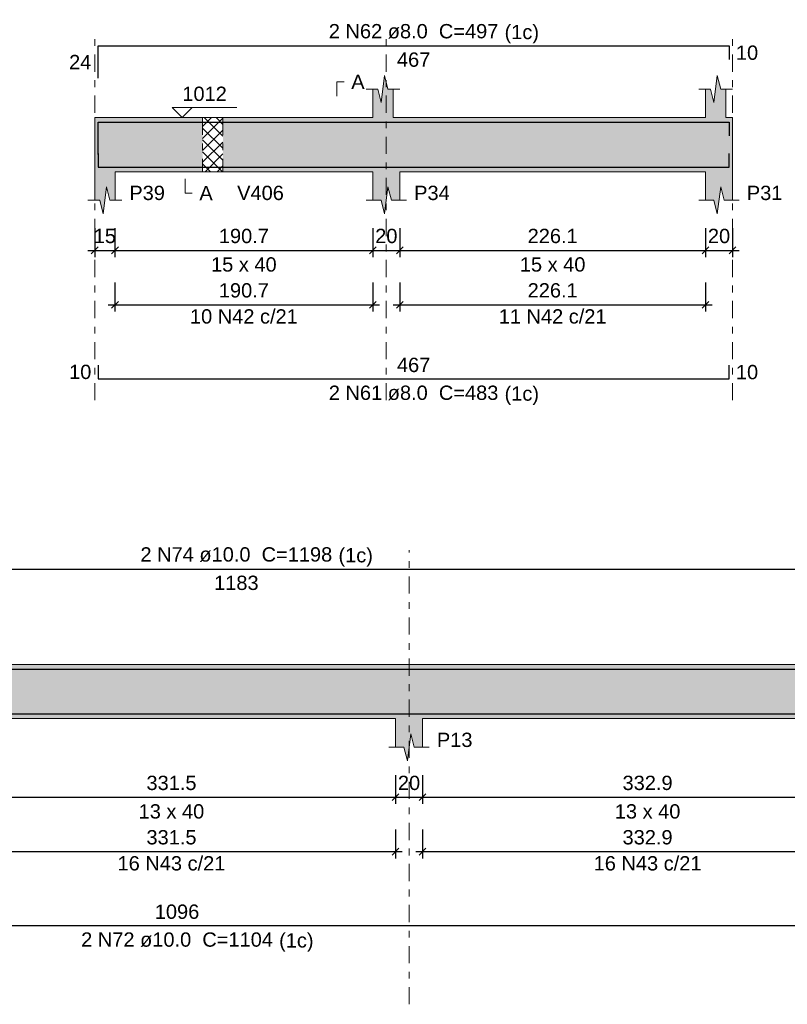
# Model space of a CAD drawing. Header units: millimetres. Extents: x 0 to 84.1, y 0 to 59.4.
# Tile 3 of 16: x 14.2 to 25.5, y 14.5 to 29.1. Entities that reach past the tile are written whole.
import ezdxf

# ---------------------------------------------------------------- set-up
doc = ezdxf.new("R2010")
doc.units = ezdxf.units.MM
doc.header["$MEASUREMENT"] = 0
doc.linetypes.add('DASHDOT', pattern=[2.54, 1.27, -0.635, 0, -0.635])
doc.linetypes.add('NULL', pattern=[0])
doc.layers.get('0').update_dxf_attribs({"lineweight": 18})
for name, color, linetype, lineweight in [('Descrição da armadura', 7, 'Continuous', 0), ('DT-Barras na forma', 2, 'Continuous', 30), ('DT-Barras rebatidas', 2, 'Continuous', 30), ('DT-Cotas', 9, 'Continuous', 5), ('DT-Forma', 5, 'Continuous', 5), ('DT-Hachura forma vigas', 254, 'Continuous', 5), ('DT-Hachura intersecção vigas', 9, 'Continuous', 5), ('DT-Pontilhado', 9, 'DASHDOT', 5), ('DT-Textos', 7, 'Continuous', 5), ('Textos armaduras', 7, 'Continuous', 0)]:
    doc.layers.add(name, color=color, linetype=linetype, lineweight=lineweight)
doc.styles.add('Arial', font='txt')
doc.dimstyles.new('UM_50.000000', dxfattribs={"dimtxt": 0.18, "dimasz": 0.1, "dimexe": 0.1, "dimexo": 0.2, "dimgap": 0, "dimtad": 1, "dimtih": 1, "dimtoh": 1, "dimdec": 1, "dimlfac": 50, "dimzin": 0, "dimdsep": 46, "dimtxsty": 'Standard', "dimcen": 0.09, "dimdle": 0.1, "dimadec": 1, "dimazin": 2, "dimtfac": 1, "dimtdec": 4, "dimtofl": 0, "dimtmove": 0, "dimatfit": 3, "dimfxl": 1, "dimtolj": 1, "dimarcsym": 0})

# ---------------------------------------------------------------- blocks, each defined once
blk = doc.blocks.new('_Oblique')
at = {"color": 0, "linetype": 'ByBlock', "lineweight": -2}
blk.add_line((-0.5, -0.5), (0.5, 0.5), dxfattribs=at)
blk = doc.blocks.new('*D98')
at = {"layer": 'Defpoints', "color": 0}
for p in [(15.298, 26.196), (15.598, 26.196), (15.598, 25.666)]:
    blk.add_point(p, dxfattribs=at)
at = {"layer": 'DT-Cotas', "color": 0, "lineweight": -2}
for p, q in [((15.298, 25.996), (15.298, 25.566)), ((15.598, 25.996), (15.598, 25.566)), ((15.198, 25.666), (15.698, 25.666))]:
    blk.add_line(p, q, dxfattribs=at)
at = {"layer": 'DT-Cotas', "color": 0, "lineweight": -2, "xscale": 0.1, "yscale": 0.1, "zscale": 0.1, "rotation": 180}
blk.add_blockref('_Oblique', (15.298, 25.666), dxfattribs=at)
at = {"layer": 'DT-Cotas', "color": 0, "lineweight": -2, "xscale": 0.1, "yscale": 0.1, "zscale": 0.1}
blk.add_blockref('_Oblique', (15.598, 25.666), dxfattribs=at)
at = {"layer": 'DT-Cotas', "color": 7, "insert": (15.448, 25.878), "char_height": 0.2118, "attachment_point": 5, "rotation": 0.0057, "style": 'Arial'}
blk.add_mtext('\\A1;15', dxfattribs=at)
blk = doc.blocks.new('*D99')
at = {"layer": 'Defpoints', "color": 0}
for p in [(15.598, 26.196), (19.412, 26.196), (19.412, 25.666)]:
    blk.add_point(p, dxfattribs=at)
at = {"layer": 'DT-Cotas', "color": 0, "lineweight": -2}
for p, q in [((15.598, 25.996), (15.598, 25.566)), ((19.412, 25.996), (19.412, 25.566)), ((15.498, 25.666), (19.512, 25.666))]:
    blk.add_line(p, q, dxfattribs=at)
at = {"layer": 'DT-Cotas', "color": 0, "lineweight": -2, "xscale": 0.1, "yscale": 0.1, "zscale": 0.1, "rotation": 180}
blk.add_blockref('_Oblique', (15.598, 25.666), dxfattribs=at)
at = {"layer": 'DT-Cotas', "color": 0, "lineweight": -2, "xscale": 0.1, "yscale": 0.1, "zscale": 0.1}
blk.add_blockref('_Oblique', (19.412, 25.666), dxfattribs=at)
at = {"layer": 'DT-Cotas', "color": 7, "insert": (17.505, 25.878), "char_height": 0.2118, "attachment_point": 5, "rotation": 0.0057, "style": 'Arial'}
blk.add_mtext('\\A1;190.7', dxfattribs=at)
blk = doc.blocks.new('*D100')
at = {"layer": 'Defpoints', "color": 0}
for p in [(19.412, 26.196), (19.812, 26.196), (19.812, 25.666)]:
    blk.add_point(p, dxfattribs=at)
at = {"layer": 'DT-Cotas', "color": 0, "lineweight": -2}
for p, q in [((19.412, 25.996), (19.412, 25.566)), ((19.812, 25.996), (19.812, 25.566)), ((19.312, 25.666), (19.912, 25.666))]:
    blk.add_line(p, q, dxfattribs=at)
at = {"layer": 'DT-Cotas', "color": 0, "lineweight": -2, "xscale": 0.1, "yscale": 0.1, "zscale": 0.1, "rotation": 180}
blk.add_blockref('_Oblique', (19.412, 25.666), dxfattribs=at)
at = {"layer": 'DT-Cotas', "color": 0, "lineweight": -2, "xscale": 0.1, "yscale": 0.1, "zscale": 0.1}
blk.add_blockref('_Oblique', (19.812, 25.666), dxfattribs=at)
at = {"layer": 'DT-Cotas', "color": 7, "insert": (19.612, 25.878), "char_height": 0.2118, "attachment_point": 5, "rotation": 0.0057, "style": 'Arial'}
blk.add_mtext('\\A1;20', dxfattribs=at)
blk = doc.blocks.new('*D101')
at = {"layer": 'Defpoints', "color": 0}
for p in [(19.812, 26.196), (24.334, 26.196), (24.334, 25.666)]:
    blk.add_point(p, dxfattribs=at)
at = {"layer": 'DT-Cotas', "color": 0, "lineweight": -2}
for p, q in [((19.812, 25.996), (19.812, 25.566)), ((24.334, 25.996), (24.334, 25.566)), ((19.712, 25.666), (24.434, 25.666))]:
    blk.add_line(p, q, dxfattribs=at)
at = {"layer": 'DT-Cotas', "color": 0, "lineweight": -2, "xscale": 0.1, "yscale": 0.1, "zscale": 0.1, "rotation": 180}
blk.add_blockref('_Oblique', (19.812, 25.666), dxfattribs=at)
at = {"layer": 'DT-Cotas', "color": 0, "lineweight": -2, "xscale": 0.1, "yscale": 0.1, "zscale": 0.1}
blk.add_blockref('_Oblique', (24.334, 25.666), dxfattribs=at)
at = {"layer": 'DT-Cotas', "color": 7, "insert": (22.073, 25.878), "char_height": 0.2118, "attachment_point": 5, "rotation": 0.0057, "style": 'Arial'}
blk.add_mtext('\\A1;226.1', dxfattribs=at)
blk = doc.blocks.new('*D102')
at = {"layer": 'Defpoints', "color": 0}
for p in [(24.334, 26.196), (24.734, 26.196), (24.734, 25.666)]:
    blk.add_point(p, dxfattribs=at)
at = {"layer": 'DT-Cotas', "color": 0, "lineweight": -2}
for p, q in [((24.334, 25.996), (24.334, 25.566)), ((24.734, 25.996), (24.734, 25.566)), ((24.234, 25.666), (24.834, 25.666))]:
    blk.add_line(p, q, dxfattribs=at)
at = {"layer": 'DT-Cotas', "color": 0, "lineweight": -2, "xscale": 0.1, "yscale": 0.1, "zscale": 0.1, "rotation": 180}
blk.add_blockref('_Oblique', (24.334, 25.666), dxfattribs=at)
at = {"layer": 'DT-Cotas', "color": 0, "lineweight": -2, "xscale": 0.1, "yscale": 0.1, "zscale": 0.1}
blk.add_blockref('_Oblique', (24.734, 25.666), dxfattribs=at)
at = {"layer": 'DT-Cotas', "color": 7, "insert": (24.534, 25.878), "char_height": 0.2118, "attachment_point": 5, "rotation": 0.0057, "style": 'Arial'}
blk.add_mtext('\\A1;20', dxfattribs=at)
blk = doc.blocks.new('*D105')
at = {"layer": 'Defpoints', "color": 0}
for p in [(15.598, 25.391), (19.412, 25.391), (19.412, 24.861)]:
    blk.add_point(p, dxfattribs=at)
at = {"layer": 'DT-Cotas', "color": 0, "lineweight": -2}
for p, q in [((15.598, 25.191), (15.598, 24.761)), ((19.412, 25.191), (19.412, 24.761)), ((15.498, 24.861), (19.512, 24.861))]:
    blk.add_line(p, q, dxfattribs=at)
at = {"layer": 'DT-Cotas', "color": 0, "lineweight": -2, "xscale": 0.1, "yscale": 0.1, "zscale": 0.1, "rotation": 180}
blk.add_blockref('_Oblique', (15.598, 24.861), dxfattribs=at)
at = {"layer": 'DT-Cotas', "color": 0, "lineweight": -2, "xscale": 0.1, "yscale": 0.1, "zscale": 0.1}
blk.add_blockref('_Oblique', (19.412, 24.861), dxfattribs=at)
at = {"layer": 'DT-Cotas', "color": 7, "insert": (17.505, 25.073), "char_height": 0.2118, "attachment_point": 5, "rotation": 0.0057, "style": 'Arial'}
blk.add_mtext('\\A1;190.7', dxfattribs=at)
blk = doc.blocks.new('*D106')
at = {"layer": 'Defpoints', "color": 0}
for p in [(19.812, 25.391), (24.334, 25.391), (24.334, 24.861)]:
    blk.add_point(p, dxfattribs=at)
at = {"layer": 'DT-Cotas', "color": 0, "lineweight": -2}
for p, q in [((19.812, 25.191), (19.812, 24.761)), ((24.334, 25.191), (24.334, 24.761)), ((19.712, 24.861), (24.434, 24.861))]:
    blk.add_line(p, q, dxfattribs=at)
at = {"layer": 'DT-Cotas', "color": 0, "lineweight": -2, "xscale": 0.1, "yscale": 0.1, "zscale": 0.1, "rotation": 180}
blk.add_blockref('_Oblique', (19.812, 24.861), dxfattribs=at)
at = {"layer": 'DT-Cotas', "color": 0, "lineweight": -2, "xscale": 0.1, "yscale": 0.1, "zscale": 0.1}
blk.add_blockref('_Oblique', (24.334, 24.861), dxfattribs=at)
at = {"layer": 'DT-Cotas', "color": 7, "insert": (22.073, 25.073), "char_height": 0.2118, "attachment_point": 5, "rotation": 0.0057, "style": 'Arial'}
blk.add_mtext('\\A1;226.1', dxfattribs=at)
blk = doc.blocks.new('*D122')
at = {"layer": 'Defpoints', "color": 0}
for p in [(13.119, 18.1), (19.748, 18.1), (19.748, 17.571)]:
    blk.add_point(p, dxfattribs=at)
at = {"layer": 'DT-Cotas', "color": 0, "lineweight": -2}
for p, q in [((13.119, 17.9), (13.119, 17.471)), ((19.748, 17.9), (19.748, 17.471)), ((13.019, 17.571), (19.848, 17.571))]:
    blk.add_line(p, q, dxfattribs=at)
at = {"layer": 'DT-Cotas', "color": 0, "lineweight": -2, "xscale": 0.1, "yscale": 0.1, "zscale": 0.1, "rotation": 180}
blk.add_blockref('_Oblique', (13.119, 17.571), dxfattribs=at)
at = {"layer": 'DT-Cotas', "color": 0, "lineweight": -2, "xscale": 0.1, "yscale": 0.1, "zscale": 0.1}
blk.add_blockref('_Oblique', (19.748, 17.571), dxfattribs=at)
at = {"layer": 'DT-Cotas', "color": 7, "insert": (16.434, 17.782), "char_height": 0.2118, "attachment_point": 5, "style": 'Arial'}
blk.add_mtext('\\A1;331.5', dxfattribs=at)
blk = doc.blocks.new('*D123')
at = {"layer": 'Defpoints', "color": 0}
for p in [(19.748, 18.1), (20.148, 18.1), (20.148, 17.571)]:
    blk.add_point(p, dxfattribs=at)
at = {"layer": 'DT-Cotas', "color": 0, "lineweight": -2}
for p, q in [((19.748, 17.9), (19.748, 17.471)), ((20.148, 17.9), (20.148, 17.471)), ((19.648, 17.571), (20.248, 17.571))]:
    blk.add_line(p, q, dxfattribs=at)
at = {"layer": 'DT-Cotas', "color": 0, "lineweight": -2, "xscale": 0.1, "yscale": 0.1, "zscale": 0.1, "rotation": 180}
blk.add_blockref('_Oblique', (19.748, 17.571), dxfattribs=at)
at = {"layer": 'DT-Cotas', "color": 0, "lineweight": -2, "xscale": 0.1, "yscale": 0.1, "zscale": 0.1}
blk.add_blockref('_Oblique', (20.148, 17.571), dxfattribs=at)
at = {"layer": 'DT-Cotas', "color": 7, "insert": (19.948, 17.782), "char_height": 0.2118, "attachment_point": 5, "rotation": 0.0057, "style": 'Arial'}
blk.add_mtext('\\A1;20', dxfattribs=at)
blk = doc.blocks.new('*D124')
at = {"layer": 'Defpoints', "color": 0}
for p in [(20.148, 18.1), (26.806, 18.1), (26.806, 17.571)]:
    blk.add_point(p, dxfattribs=at)
at = {"layer": 'DT-Cotas', "color": 0, "lineweight": -2}
for p, q in [((20.148, 17.9), (20.148, 17.471)), ((26.806, 17.9), (26.806, 17.471)), ((20.048, 17.571), (26.906, 17.571))]:
    blk.add_line(p, q, dxfattribs=at)
at = {"layer": 'DT-Cotas', "color": 0, "lineweight": -2, "xscale": 0.1, "yscale": 0.1, "zscale": 0.1, "rotation": 180}
blk.add_blockref('_Oblique', (20.148, 17.571), dxfattribs=at)
at = {"layer": 'DT-Cotas', "color": 0, "lineweight": -2, "xscale": 0.1, "yscale": 0.1, "zscale": 0.1}
blk.add_blockref('_Oblique', (26.806, 17.571), dxfattribs=at)
at = {"layer": 'DT-Cotas', "color": 7, "insert": (23.477, 17.782), "char_height": 0.2118, "attachment_point": 5, "style": 'Arial'}
blk.add_mtext('\\A1;332.9', dxfattribs=at)
blk = doc.blocks.new('*D137')
at = {"layer": 'Defpoints', "color": 0}
for p in [(13.119, 17.295), (19.748, 17.295), (19.748, 16.766)]:
    blk.add_point(p, dxfattribs=at)
at = {"layer": 'DT-Cotas', "color": 0, "lineweight": -2}
for p, q in [((13.119, 17.095), (13.119, 16.666)), ((19.748, 17.095), (19.748, 16.666)), ((13.019, 16.766), (19.848, 16.766))]:
    blk.add_line(p, q, dxfattribs=at)
at = {"layer": 'DT-Cotas', "color": 0, "lineweight": -2, "xscale": 0.1, "yscale": 0.1, "zscale": 0.1, "rotation": 180}
blk.add_blockref('_Oblique', (13.119, 16.766), dxfattribs=at)
at = {"layer": 'DT-Cotas', "color": 0, "lineweight": -2, "xscale": 0.1, "yscale": 0.1, "zscale": 0.1}
blk.add_blockref('_Oblique', (19.748, 16.766), dxfattribs=at)
at = {"layer": 'DT-Cotas', "color": 7, "insert": (16.434, 16.977), "char_height": 0.2118, "attachment_point": 5, "style": 'Arial'}
blk.add_mtext('\\A1;331.5', dxfattribs=at)
blk = doc.blocks.new('*D138')
at = {"layer": 'Defpoints', "color": 0}
for p in [(20.148, 17.295), (26.806, 17.295), (26.806, 16.766)]:
    blk.add_point(p, dxfattribs=at)
at = {"layer": 'DT-Cotas', "color": 0, "lineweight": -2}
for p, q in [((20.148, 17.095), (20.148, 16.666)), ((26.806, 17.095), (26.806, 16.666)), ((20.048, 16.766), (26.906, 16.766))]:
    blk.add_line(p, q, dxfattribs=at)
at = {"layer": 'DT-Cotas', "color": 0, "lineweight": -2, "xscale": 0.1, "yscale": 0.1, "zscale": 0.1, "rotation": 180}
blk.add_blockref('_Oblique', (20.148, 16.766), dxfattribs=at)
at = {"layer": 'DT-Cotas', "color": 0, "lineweight": -2, "xscale": 0.1, "yscale": 0.1, "zscale": 0.1}
blk.add_blockref('_Oblique', (26.806, 16.766), dxfattribs=at)
at = {"layer": 'DT-Cotas', "color": 7, "insert": (23.477, 16.977), "char_height": 0.2118, "attachment_point": 5, "style": 'Arial'}
blk.add_mtext('\\A1;332.9', dxfattribs=at)

msp = doc.modelspace()

# ---------------------------------------------------------------- hatches: boundary and pattern name
at = {"layer": 'DT-Hachura forma vigas', "linetype": 'Continuous'}
for points in [[(24.7337, 26.4074), (24.7337, 26.831), (24.7337, 27.631), (24.6337, 27.631), (24.6337, 28.0546), (24.5587, 28.0546), (24.5087, 28.2546), (24.4587, 27.8546), (24.4087, 28.0546), (24.3337, 28.0546), (24.3337, 27.631), (19.7117, 27.631), (19.7117, 28.0546), (19.6367, 28.0546), (19.5867, 28.2546), (19.5367, 27.8546), (19.4867, 28.0546), (19.4117, 28.0546), (19.4117, 27.631), (17.1937, 27.631), (17.1937, 26.831), (19.4117, 26.831), (19.4117, 26.4074), (19.5367, 26.4074), (19.5867, 26.2074), (19.6367, 26.6074), (19.6867, 26.4074), (19.8117, 26.4074), (19.8117, 26.831), (24.3337, 26.831), (24.3337, 26.4074), (24.4587, 26.4074), (24.5087, 26.2074), (24.5587, 26.6074), (24.6087, 26.4074), (24.7337, 26.4074)], [(15.5985, 26.831), (16.8937, 26.831), (16.8937, 27.631), (15.5985, 27.631), (15.2985, 27.631), (15.2985, 26.831), (15.2985, 26.4074), (15.3735, 26.4074), (15.4235, 26.2074), (15.4735, 26.6074), (15.5235, 26.4074), (15.5985, 26.4074), (15.5985, 26.831)], [(47.1059, 18.7354), (48.6059, 18.7354), (48.6059, 19.5354), (47.1059, 19.5354), (46.7059, 19.5354), (40.9969, 19.5354), (40.5969, 19.5354), (34.8881, 19.5354), (34.4881, 19.5354), (27.2059, 19.5354), (26.8059, 19.5354), (20.1483, 19.5354), (19.7483, 19.5354), (13.1193, 19.5354), (12.7193, 19.5354), (5.9093, 19.5354), (5.5093, 19.5354), (5.5093, 18.7354), (5.5093, 18.3118), (5.6343, 18.3118), (5.6843, 18.1118), (5.7343, 18.5118), (5.7843, 18.3118), (5.9093, 18.3118), (5.9093, 18.7354), (12.7193, 18.7354), (12.7193, 18.3118), (12.8443, 18.3118), (12.8943, 18.1118), (12.9443, 18.5118), (12.9943, 18.3118), (13.1193, 18.3118), (13.1193, 18.7354), (19.7483, 18.7354), (19.7483, 18.3118), (19.8733, 18.3118), (19.9233, 18.1118), (19.9733, 18.5118), (20.0233, 18.3118), (20.1483, 18.3118), (20.1483, 18.7354), (26.8059, 18.7354), (26.8059, 18.3118), (26.9309, 18.3118), (26.9809, 18.1118), (27.0309, 18.5118), (27.0809, 18.3118), (27.2059, 18.3118), (27.2059, 18.7354), (34.4881, 18.7354), (34.4881, 18.3118), (34.6131, 18.3118), (34.6631, 18.1118), (34.7131, 18.5118), (34.7631, 18.3118), (34.8881, 18.3118), (34.8881, 18.7354), (40.5969, 18.7354), (40.5969, 18.3118), (40.7219, 18.3118), (40.7719, 18.1118), (40.8219, 18.5118), (40.8719, 18.3118), (40.9969, 18.3118), (40.9969, 18.7354), (46.7059, 18.7354), (46.7059, 18.3118), (46.8309, 18.3118), (46.8809, 18.1118), (46.9309, 18.5118), (46.9809, 18.3118), (47.1059, 18.3118), (47.1059, 18.7354)]]:
    msp.add_hatch(color=254, dxfattribs=at).paths.add_polyline_path(points)
at = {"layer": 'DT-Hachura intersecção vigas', "linetype": 'Continuous'}
h = msp.add_hatch(dxfattribs=at)
h.set_pattern_fill('ANSI37', color=9, style=0)
h.paths.add_polyline_path([(16.8937, 26.831), (17.1937, 26.831), (17.1937, 27.631), (16.8937, 27.631), (16.8937, 26.831)])

# ---------------------------------------------------------------- linework, layer by layer
at = {"layer": 'DT-Barras na forma'}
for points in [[(15.3485, 27.0852), (15.3485, 27.563), (24.6837, 27.563), (24.6837, 27.363)], [(15.3485, 27.099), (15.3485, 26.899), (24.6837, 26.899), (24.6837, 27.099)], [(5.5593, 19.1341), (5.5593, 19.4654), (29.228, 19.4654)], [(5.5593, 19.0054), (5.5593, 18.8054), (27.473, 18.8054)]]:
    msp.add_lwpolyline(points, dxfattribs=at)
at = {"layer": 'DT-Barras rebatidas'}
for points in [[(15.3485, 28.2148), (15.3485, 28.6926), (24.6837, 28.6926), (24.6837, 28.4926)], [(15.3485, 23.9644), (15.3485, 23.7644), (24.6837, 23.7644), (24.6837, 23.9644)], [(5.5593, 20.6167), (5.5593, 20.948), (29.228, 20.948)], [(5.5593, 15.8708), (5.5593, 15.6708), (27.473, 15.6708)]]:
    msp.add_lwpolyline(points, dxfattribs=at)
at = {"layer": 'DT-Forma'}
for p, q in [((19.5367, 27.8546), (19.5867, 28.2546)), ((19.5867, 28.2546), (19.6367, 28.0546)), ((24.4587, 27.8546), (24.5087, 28.2546)), ((24.5087, 28.2546), (24.5587, 28.0546)), ((19.3117, 28.0546), (19.4867, 28.0546)), ((19.4117, 27.631), (19.4117, 28.0546)), ((19.4867, 28.0546), (19.5367, 27.8546)), ((19.6367, 28.0546), (19.8117, 28.0546)), ((19.7117, 28.0546), (19.7117, 27.631)), ((24.2337, 28.0546), (24.4087, 28.0546)), ((24.3337, 27.631), (24.3337, 28.0546)), ((24.4087, 28.0546), (24.4587, 27.8546)), ((24.5587, 28.0546), (24.7337, 28.0546)), ((24.6337, 28.0546), (24.6337, 27.631)), ((15.2985, 27.631), (15.5985, 27.631)), ((15.5985, 27.631), (16.8937, 27.631)), ((16.8937, 27.631), (17.1937, 27.631)), ((17.1937, 27.631), (19.4117, 27.631)), ((19.7117, 27.631), (24.3337, 27.631)), ((24.6337, 27.631), (24.7337, 27.631)), ((15.2985, 26.831), (15.2985, 26.4074)), ((15.5985, 26.4074), (15.5985, 26.831)), ((15.5985, 26.831), (16.8937, 26.831)), ((16.8937, 26.831), (17.1937, 26.831)), ((17.1937, 26.831), (19.4117, 26.831)), ((19.4117, 26.831), (19.4117, 26.4074)), ((19.8117, 26.4074), (19.8117, 26.831)), ((19.8117, 26.831), (24.3337, 26.831)), ((24.3337, 26.831), (24.3337, 26.4074)), ((24.7337, 26.4074), (24.7337, 26.831)), ((15.4235, 26.2074), (15.4735, 26.6074)), ((15.4735, 26.6074), (15.5235, 26.4074)), ((19.5867, 26.2074), (19.6367, 26.6074)), ((19.6367, 26.6074), (19.6867, 26.4074)), ((24.5087, 26.2074), (24.5587, 26.6074)), ((24.5587, 26.6074), (24.6087, 26.4074)), ((15.1985, 26.4074), (15.3735, 26.4074)), ((15.3735, 26.4074), (15.4235, 26.2074)), ((15.5235, 26.4074), (15.6985, 26.4074)), ((19.3117, 26.4074), (19.5367, 26.4074)), ((19.5367, 26.4074), (19.5867, 26.2074)), ((19.6867, 26.4074), (19.9117, 26.4074)), ((24.2337, 26.4074), (24.4587, 26.4074)), ((24.4587, 26.4074), (24.5087, 26.2074)), ((24.6087, 26.4074), (24.8337, 26.4074)), ((13.1193, 19.5354), (19.7483, 19.5354)), ((19.7483, 19.5354), (20.1483, 19.5354)), ((20.1483, 19.5354), (26.8059, 19.5354)), ((13.1193, 18.7354), (19.7483, 18.7354)), ((19.7483, 18.7354), (19.7483, 18.3118)), ((20.1483, 18.3118), (20.1483, 18.7354)), ((20.1483, 18.7354), (26.8059, 18.7354)), ((19.9233, 18.1118), (19.9733, 18.5118)), ((19.9733, 18.5118), (20.0233, 18.3118)), ((19.6483, 18.3118), (19.8733, 18.3118)), ((19.8733, 18.3118), (19.9233, 18.1118)), ((20.0233, 18.3118), (20.2483, 18.3118))]:
    msp.add_line(p, q, dxfattribs=at)
at = {"layer": 'DT-Forma', "linetype": 'Continuous'}
for p, q in [((15.2985, 26.831), (15.2985, 27.631)), ((24.7337, 27.631), (24.7337, 26.831))]:
    msp.add_line(p, q, dxfattribs=at)
at = {"layer": 'DT-Pontilhado', "ltscale": 0.2}
for p, q in [((15.2985, 23.4467), (15.2985, 28.9044)), ((19.6117, 23.4467), (19.6117, 28.9044)), ((24.7337, 23.4467), (24.7337, 28.9044)), ((16.8937, 27.631), (16.8937, 26.831)), ((17.1937, 27.631), (17.1937, 26.831)), ((19.9483, 14.5059), (19.9483, 21.2304))]:
    msp.add_line(p, q, dxfattribs=at)
at = {"layer": 'DT-Textos'}
for points in [[(18.8822, 27.9487), (18.8822, 28.1605), (18.9881, 28.1605)], [(16.7424, 27.7793), (16.5942, 27.631), (16.4459, 27.7793), (17.399, 27.7793)], [(16.6346, 26.7251), (16.6346, 26.5133), (16.7405, 26.5133)]]:
    msp.add_lwpolyline(points, dxfattribs=at)

# ---------------------------------------------------------------- texts
at = {"layer": 'Descrição da armadura', "linetype": 'NULL', "char_height": 0.2118, "attachment_point": 8, "line_spacing_factor": 0.9, "style": 'Arial'}
for s, insert, width in [('2 N62 ø8.0  C=497', (20.0156, 28.7989), 4.916973), ('10 N42 c/21', (17.5051, 24.5796), 3.127695), ('11 N42 c/21', (22.0727, 24.5796), 3.127695), ('2 N61 ø8.0  C=483', (20.0156, 23.4469), 4.916973), ('2 N74 ø10.0  C=1198', (17.3934, 21.0539), 5.562109), ('16 N43 c/21', (16.4338, 16.484), 3.127695), ('16 N43 c/21', (23.4771, 16.484), 3.127695), ('2 N72 ø10.0  C=1104', (16.5164, 15.3529), 5.562109)]:
    msp.add_mtext(s, dxfattribs=dict(at, insert=insert, width=width))
at = {"layer": 'DT-Textos', "linetype": 'NULL', "char_height": 0.2118, "line_spacing_factor": 0.798, "style": 'Arial'}
for s, insert, width, attachment_point in [('(1c)', (21.3616, 28.729), 0.998857, 7), ('A', (19.0936, 28.0549), 0.386855, 7), ('1012', (16.5946, 27.8749), 1.290273, 7), ('P39', (15.8106, 26.4079), 1.031992, 7), ('A', (16.8466, 26.4079), 0.386855, 7), ('V406', (17.4056, 26.4079), 1.354561, 7), ('P34', (20.0236, 26.4079), 1.031992, 7), ('P31', (24.9456, 26.4079), 1.031992, 7), ('15 x 40', (17.5046, 25.3489), 1.902559, 8), ('15 x 40', (22.0726, 25.3489), 1.902559, 8), ('(1c)', (21.3616, 23.377), 0.998857, 7), ('(1c)', (18.9044, 20.984), 0.998857, 7), ('P13', (20.3604, 18.3119), 1.031992, 7), ('13 x 40', (16.4334, 17.2529), 1.902559, 8), ('13 x 40', (23.4774, 17.2529), 1.902559, 8), ('(1c)', (18.0264, 15.283), 0.998857, 7)]:
    msp.add_mtext(s, dxfattribs=dict(at, insert=insert, width=width, attachment_point=attachment_point))
at = {"layer": 'Textos armaduras', "linetype": 'NULL', "char_height": 0.2118, "line_spacing_factor": 0.9, "style": 'Arial'}
for s, insert, width, attachment_point in [('24', (15.2485, 28.3478), 1.045137, 9), ('467', (20.0161, 28.5953), 1.367705, 2), ('10', (24.7837, 28.6985), 1.045137, 1), ('467', (20.0161, 23.8617), 1.367705, 8), ('10', (15.2485, 23.7585), 1.045137, 9), ('10', (24.7837, 23.9703), 1.045137, 1), ('1183', (17.3936, 20.8507), 1.690273, 2), ('1096', (16.5161, 15.7681), 1.690273, 8)]:
    msp.add_mtext(s, dxfattribs=dict(at, insert=insert, width=width, attachment_point=attachment_point))

# ---------------------------------------------------------------- dimensions: what is measured, and where the dimension line sits
at = {"layer": 'DT-Cotas'}
for base, p1, p2, picture, middle in [((15.5985, 25.6661), (15.2985, 26.1956), (15.5985, 26.1956), '*D98', (15.4485, 25.8779)), ((19.4117, 25.6661), (15.5985, 26.1956), (19.4117, 26.1956), '*D99', (17.5051, 25.8779)), ((19.8117, 25.6661), (19.4117, 26.1956), (19.8117, 26.1956), '*D100', (19.6117, 25.8779)), ((24.3337, 25.6661), (19.8117, 26.1956), (24.3337, 26.1956), '*D101', (22.0727, 25.8779)), ((24.7337, 25.6661), (24.3337, 26.1956), (24.7337, 26.1956), '*D102', (24.5337, 25.8779)), ((19.4117, 24.8613), (15.5985, 25.3908), (19.4117, 25.3908), '*D105', (17.5051, 25.0731)), ((24.3337, 24.8613), (19.8117, 25.3908), (24.3337, 25.3908), '*D106', (22.0727, 25.0731)), ((20.1483, 17.5705), (19.7483, 18.1), (20.1483, 18.1), '*D123', (19.9483, 17.7823))]:
    dim = msp.add_linear_dim(base=base, p1=p1, p2=p2, dimstyle='UM_50.000000', override={"dimtxt": 0.2118, "dimasz": 0.1, "dimexe": 0.1, "dimexo": 0.2, "dimtad": 1, "dimtih": 0, "dimtoh": 0, "dimdec": 1, "dimlfac": 50, "dimzin": 8, "dimtxsty": 'Arial', "dimblk": 'Oblique', "dimblk1": 'Oblique', "dimblk2": 'Oblique', "dimsah": 1, "dimdle": 0.1, "dimse1": 0, "dimse2": 0, "dimclrt": 7, "dimadec": 1, "dimazin": 3, "dimtmove": 2, "dimldrblk": 'Oblique'}, dxfattribs=at)
    dim.commit()
    dim.dimension.update_dxf_attribs({"geometry": picture, "text_midpoint": middle, "dimtype": 160, "text_rotation": 0.00573})
for base, p1, p2, picture, middle in [((19.7482555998, 17.5705180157), (13.1192555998, 18.1000180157), (19.7482555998, 18.1000180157), '*D122', (16.4337555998, 17.7823180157)), ((26.8059, 17.5705), (20.1483, 18.1), (26.8059, 18.1), '*D124', (23.4771, 17.7823)), ((19.7482555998, 16.7656780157), (13.1192555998, 17.2951780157), (19.7482555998, 17.2951780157), '*D137', (16.4337555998, 16.9774780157)), ((26.8059, 16.7657), (20.1483, 17.2952), (26.8059, 17.2952), '*D138', (23.4771, 16.9775))]:
    dim = msp.add_linear_dim(base=base, p1=p1, p2=p2, dimstyle='UM_50.000000', override={"dimtxt": 0.2118, "dimasz": 0.1, "dimexe": 0.1, "dimexo": 0.2, "dimtad": 1, "dimtih": 0, "dimtoh": 0, "dimdec": 1, "dimlfac": 50, "dimzin": 8, "dimtxsty": 'Arial', "dimblk": 'Oblique', "dimblk1": 'Oblique', "dimblk2": 'Oblique', "dimsah": 1, "dimdle": 0.1, "dimse1": 0, "dimse2": 0, "dimclrt": 7, "dimadec": 1, "dimazin": 3, "dimtmove": 2, "dimldrblk": 'Oblique'}, dxfattribs=at)
    dim.commit()
    dim.dimension.update_dxf_attribs({"geometry": picture, "text_midpoint": middle, "dimtype": 160})

doc.saveas('drawing.dxf')
